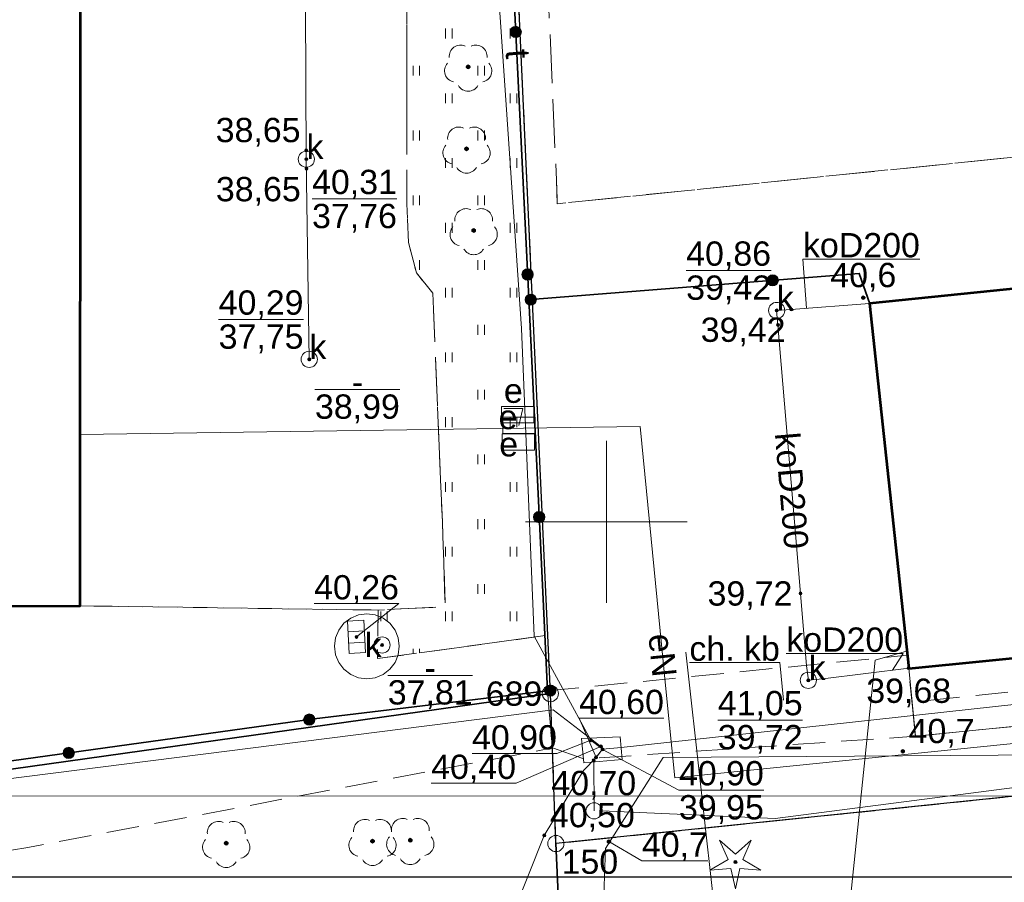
# Model space of a CAD drawing. Header units: millimetres. Extents: x 6503307 to 6504695, y 5886099 to 5887123.
# Tile 40 of 77: x 6504042 to 6504072, y 5886214 to 5886241. Entities that reach past the tile are written whole.
import ezdxf
from ezdxf.enums import TextEntityAlignment as Align

# ---------------------------------------------------------------- set-up
doc = ezdxf.new("R2010")
doc.units = ezdxf.units.MM
for name, pattern in [('BUUT04', [200000, 0, -100000, 0, -100000]), ('EGBU01', [2, 0.5, -0.5, 0.5, -0.5]), ('OTKC_A05', [1.5, 1, -0.5]), ('OTKJ_A05', [2, 1.5, -0.5]), ('OTKU_A05', [2, 1.5, -0.5]), ('OTZT_A05', [1.5, 1, -0.5])]:
    doc.linetypes.add(name, pattern=pattern)
for name, color, linetype, lineweight in [('1_KONST', 5, 'Continuous', 20), ('Budynki EGiB', 18, 'Continuous', 0), ('Działki', 18, 'Continuous', 0), ('isa_V10520003E16E075_TUsr', 7, 'Continuous', 25), ('isa_V10520003E16E075_TUsr_19165818BF56C1D4', 5, 'OTKJ_A05', 25), ('Komunikacja (linie)', 18, 'Continuous', 0), ('Komunikacja (obszary)', 18, 'Continuous', 0), ('Krzyże', 18, 'Continuous', 0), ('Ogrodzenia', 18, 'Continuous', 0), ('Pikiety', 18, 'Continuous', 0), ('Przewody elektroenergetyczne', 1, 'Continuous', 0), ('Punkty graniczne', 18, 'Continuous', 0), ('Punkty graniczne - numery', 7, 'Continuous', 0), ('Urządzenia towarzyszące (linie)', 18, 'Continuous', 0), ('Urządzenia towarzyszące (punkty)', 18, 'Continuous', 0), ('Zagospodarowanie terenu (obszary)', 18, 'Continuous', 0)]:
    doc.layers.add(name, color=color, linetype=linetype, lineweight=lineweight)
doc.layers.add('Linie_tabeli', color=7, linetype='Continuous')
for name, color, linetype, lineweight, true_color in [('Przewody kanalizacyjne', 7, 'Continuous', 0, 0x803300), ('Przewody telekomunikacyjne', 7, 'Continuous', 0, 0xff9100), ('Punkty o określonej wysokości', 7, 'Continuous', 0, 0x803300), ('Urządzenia towarzyszące (obszary)', 7, 'Continuous', 0, 0xff9100), ('Urządzenia związane z siecią (punkty)', 7, 'Continuous', 0, 0x803300), ('Użytki gruntowe', 7, 'Continuous', 0, 0x008000), ('Zagospodarowanie terenu (punkty)', 7, 'Continuous', 0, 0x008000)]:
    doc.layers.add(name, color=color, linetype=linetype, lineweight=lineweight, true_color=true_color)
doc.styles.add('DOMYSLNA_CZCIONKA', font='arial.ttf')

# ---------------------------------------------------------------- blocks, each defined once
blk = doc.blocks.new('OTRN_P05')
at = {"layer": 'isa_V10520003E16E075_TUsr', "true_color": 0x0a0909}
h = blk.add_hatch(color=18, dxfattribs=at)
h.dxf.hatch_style = 1
h.paths.add_polyline_path([(0.09, 0, 1), (-0.09, 0, 1)])
at = {"layer": 'isa_V10520003E16E075_TUsr', "color": 18, "true_color": 0x0a0909}
blk.add_lwpolyline([(0.09, 0, 1), (-0.09, 0, 1)], format="xyb", close=True, dxfattribs=at)
at = {"layer": 'isa_V10520003E16E075_TUsr_19165818BF56C1D4', "color": 18, "true_color": 0x0a0909}
blk.add_circle((0, 0), 0.09, dxfattribs=at)
blk = doc.blocks.new('OTZG_P05')
at = {"linetype": 'ByBlock', "lineweight": 18, "true_color": 0x008000}
blk.add_hatch(color=96, dxfattribs=at).paths.add_polyline_path([(-0.1, 0, 1), (0.1, 0, 1)])
at = {"color": 96, "lineweight": 18, "true_color": 0x008000}
blk.add_lwpolyline([(-0.974, 1.341), (0, 0.48), (0.974, 1.341), (0.457, 0.148), (1.576, -0.512), (0.282, -0.389), (0, -1.658), (-0.282, -0.389), (-1.576, -0.512), (-0.457, 0.148), (-0.974, 1.341)], dxfattribs=at)
blk.add_circle((0, 0), 0.1, dxfattribs=at)
blk = doc.blocks.new('OTZL_P05')
at = {"layer": 'isa_V10520003E16E075_TUsr', "true_color": 0x008000}
h = blk.add_hatch(color=96, dxfattribs=at)
h.dxf.hatch_style = 1
h.paths.add_polyline_path([(0.1, 0, 1), (-0.1, 0, 1)])
h.paths.add_polyline_path([(0.01, 0, 1), (-0.01, 0, 1)], flags=16)
at = {"color": 96, "linetype": 'Continuous', "lineweight": 18, "true_color": 0x008000}
blk.add_circle((0, 0), 0.01, dxfattribs=at)
for centre, start, end in [((-0.47, 0.647), 66, 186), ((0.47, 0.647), 354, 114), ((-0.761, -0.247), 138, 258), ((0.761, -0.247), 282, 42), ((0, -0.8), 210, 330)]:
    blk.add_arc(centre, 0.7, start, end, dxfattribs=at)
at = {"layer": 'isa_V10520003E16E075_TUsr', "color": 96, "true_color": 0x008000}
for points in [[(0.1, 0, 1), (-0.1, 0, 1)], [(0.01, 0, 1), (-0.01, 0, 1)]]:
    blk.add_lwpolyline(points, format="xyb", close=True, dxfattribs=at)
at = {"layer": 'isa_V10520003E16E075_TUsr_19165818BF56C1D4', "color": 96, "true_color": 0x008000}
blk.add_circle((0, 0), 0.1, dxfattribs=at)
blk = doc.blocks.new('SUPP_P05')
at = {"color": 18, "linetype": 'Continuous', "lineweight": 18, "true_color": 0x0a0909}
blk.add_circle((0, 0), 0.5, dxfattribs=at)
blk = doc.blocks.new('SUPW_PO05')
at = {"color": 18, "linetype": 'Continuous', "lineweight": 18, "true_color": 0x0a0909}
blk.add_circle((0, 0), 0.5, dxfattribs=at)
blk = doc.blocks.new('SUKS_P05')
at = {"color": 36, "linetype": 'Continuous', "lineweight": 18, "true_color": 0x803300}
blk.add_circle((0, 0), 0.5, dxfattribs=at)
blk = doc.blocks.new('SUES_P05')
at = {"color": 1, "linetype": 'Continuous', "lineweight": 18, "true_color": 0xff0000}
blk.add_lwpolyline([(-1, 0.5), (-1, -0.5), (1, -0.5), (1, 0.5)], close=True, dxfattribs=at)
blk = doc.blocks.new('SUKK_P05')
at = {"color": 36, "linetype": 'Continuous', "lineweight": 18, "true_color": 0x803300}
for p, q in [((-1, 0.5), (-1, -0.5)), ((1, 0.5), (-1, 0.5)), ((-0.35, 0.5), (-0.35, -0.5)), ((0.35, 0.5), (0.35, -0.5)), ((1, -0.5), (1, 0.5)), ((-1, -0.5), (1, -0.5))]:
    blk.add_line(p, q, dxfattribs=at)
blk = doc.blocks.new('SUPS01_05')
at = {"lineweight": 18, "true_color": 0x803300}
h = blk.add_hatch(color=36, dxfattribs=at)
h.dxf.hatch_style = 1
h.paths.add_polyline_path([(-0.09, 0, 1), (0.09, 0, 1)])
at = {"color": 18, "lineweight": 18, "true_color": 0x0a0909}
blk.add_circle((0, 0), 0.09, dxfattribs=at)
blk = doc.blocks.new('SUPS01_07')
at = {"lineweight": 18, "true_color": 0xff9100}
h = blk.add_hatch(color=30, dxfattribs=at)
h.dxf.hatch_style = 1
h.paths.add_polyline_path([(0.09, 0, 1), (-0.09, 0, 1)])
at = {"color": 18, "lineweight": 18, "true_color": 0x0a0909}
blk.add_circle((0, 0), 0.09, dxfattribs=at)
blk = doc.blocks.new('OTOO_L05')
at = {"linetype": 'BUUT04', "lineweight": 18, "true_color": 0x000000}
h = blk.add_hatch(color=18, dxfattribs=at)
h.dxf.hatch_style = 1
h.paths.add_polyline_path([(-0.58, 0, 1), (0.58, 0, 1)])
at = {"color": 18, "true_color": 0x0a0909}
blk.add_circle((0, 0), 0.58, dxfattribs=at)
blk = doc.blocks.new('EGPG_PS05')
at = {"color": 18, "linetype": 'Continuous', "lineweight": 18, "true_color": 0x000000}
blk.add_circle((0, 0), 0.5, dxfattribs=at)

msp = doc.modelspace()

# ---------------------------------------------------------------- hatches: boundary and pattern name
at = {"layer": 'Zagospodarowanie terenu (obszary)'}
h = msp.add_hatch(dxfattribs=at)
h.set_pattern_fill('OTZT', color=0, scale=0.2, style=0, pattern_type=0)
h.set_pattern_definition([(90, (6504052.974, 5886222.027), (-2, 1e-16), [0.3, -1.7]), (90, (6504053.174, 5886222.027), (-2, 1e-16), [0.3, -1.7]), (90, (6504053.974, 5886220.877), (-2, 1e-16), [0.3, -1.7]), (90, (6504054.174, 5886220.877), (-2, 1e-16), [0.3, -1.7])])
h.paths.add_polyline_path([(6504054.87581, 5886225.09706), (6504054.89399, 5886224.65706), (6504054.96399, 5886222.47706), (6504052.89399, 5886222.37706), (6504052.87399, 5886220.87706), (6504057.98399, 5886221.57706), (6504058.04161, 5886221.58711), (6504057.87417, 5886225.09706), (6504056.41399, 5886255.74706), (6504055.98399, 5886255.73706), (6504055.85399, 5886258.31706), (6504056.32399, 5886258.36706), (6504054.87906, 5886291.65916), (6504054.65399, 5886297.17706), (6504054.37399, 5886296.94706), (6504053.71399, 5886296.97706), (6504053.74399, 5886280.93706), (6504053.74399, 5886260.87706), (6504053.75399, 5886248.40706), (6504053.78399, 5886241.71706), (6504053.78399, 5886234.91706), (6504053.83399, 5886233.72706), (6504054.07399, 5886232.78706), (6504054.58399, 5886232.15706)], flags=0)

# ---------------------------------------------------------------- linework, layer by layer
at = {"layer": '1_KONST', "color": 0}
msp.add_lwpolyline([(6503992.56321, 5886216.63376), (6504188.49188, 5886216.6431), (6504188.49188, 5886359.54232), (6503992.56321, 5886359.54232)], close=True, dxfattribs=at)
at = {"layer": 'Budynki EGiB', "color": 7, "linetype": 'Continuous', "lineweight": 53, "flags": 128}
for points in [[(6504043.70399, 5886260.13706), (6503994.17399, 5886260.13706), (6503994.12399, 5886222.48706), (6504043.68399, 5886222.50706), (6504043.70399, 5886260.13706)], [(6504106.76399, 5886235.78706), (6504106.53399, 5886235.76706), (6504095.48399, 5886234.63706), (6504068.07399, 5886231.83706), (6504069.28399, 5886220.57706), (6504107.97399, 5886224.41706), (6504106.76399, 5886235.78706)]]:
    msp.add_lwpolyline(points, close=True, dxfattribs=at)
at = {"layer": 'Działki', "color": 0, "linetype": 'Continuous', "lineweight": 25, "flags": 128}
for points in [[(6504058.38399, 5886215.16706), (6504058.77399, 5886206.67706), (6504117.45399, 5886211.11706), (6504116.09399, 5886220.95706), (6504108.70399, 5886274.44706), (6504106.73399, 5886292.16706), (6504105.51399, 5886303.03706), (6504105.38399, 5886304.29706), (6504102.90399, 5886304.31706), (6504108.71399, 5886220.35706), (6504058.38399, 5886215.16706)], [(6503987.28399, 5886260.13706), (6503987.91399, 5886215.62706), (6504001.87399, 5886215.36706), (6504027.23399, 5886215.45706), (6504058.21399, 5886219.79706), (6504056.36399, 5886260.13706), (6503987.28399, 5886260.13706)], [(6504058.21399, 5886219.79706), (6504027.23399, 5886215.45706), (6504001.87399, 5886215.36706), (6503987.91399, 5886215.62706), (6503987.94399, 5886205.41706), (6504017.71399, 5886203.66706), (6504058.77399, 5886206.67706), (6504058.38399, 5886215.16706), (6504058.21399, 5886219.79706)]]:
    msp.add_lwpolyline(points, close=True, dxfattribs=at)
at = {"layer": 'Komunikacja (linie)', "color": 0, "linetype": 'Continuous', "lineweight": 18, "flags": 128}
msp.add_lwpolyline([(6504084.98399, 5886211.91706), (6504084.39399, 5886219.43106), (6504082.91099, 5886219.30206), (6504082.84399, 5886219.80806), (6504069.49199, 5886218.48006), (6504069.28399, 5886220.58606)], dxfattribs=at)
at = {"layer": 'Komunikacja (obszary)', "color": 7, "linetype": 'OTKU_A05', "lineweight": 0, "flags": 128}
for points in [[(6503994.12746, 5886225.09706), (6503994.17399, 5886260.13706), (6503994.12399, 5886285.02706), (6503994.12399, 5886296.25706), (6503997.14399, 5886296.25706), (6504043.65396, 5886296.32137), (6504043.70399, 5886260.13706), (6504043.68537, 5886225.09706), (6504043.68399, 5886222.50706), (6504052.89399, 5886222.37706), (6504054.96399, 5886222.47706), (6504054.89399, 5886224.65706), (6504054.87581, 5886225.09706), (6504054.58399, 5886232.15706), (6504054.07399, 5886232.78706), (6504053.83399, 5886233.72706), (6504053.78399, 5886234.91706), (6504053.78399, 5886241.71706), (6504053.75399, 5886248.40706), (6504053.74399, 5886260.87706), (6504053.74399, 5886280.93706), (6504053.71399, 5886296.97706), (6504054.37399, 5886296.94706), (6504054.39399, 5886304.58706), (6504045.43399, 5886304.72706), (6504032.59399, 5886304.84706), (6504032.58399, 5886304.26706), (6504030.57399, 5886304.24706), (6504030.54399, 5886304.86706), (6504021.86399, 5886304.92706), (6504021.84399, 5886304.34706), (6504019.64399, 5886304.36706), (6504019.63399, 5886304.96706), (6503999.72399, 5886305.24706), (6503987.13399, 5886305.30706), (6503987.08403, 5886300.9504), (6503987.32399, 5886300.97706), (6503987.38399, 5886298.53706), (6503986.81399, 5886298.55706), (6503986.84485, 5886296.46511), (6503986.84718, 5886296.30723), (6503986.89399, 5886296.30706), (6503988.94399, 5886296.29706), (6503989.03399, 5886266.70706), (6503989.08399, 5886243.58706), (6503989.11849, 5886225.09706), (6503989.12399, 5886222.14706), (6503989.56399, 5886220.51706), (6503990.18399, 5886219.57706), (6503991.15399, 5886218.58706), (6503992.20399, 5886217.91706), (6503992.22399, 5886217.27706), (6503992.22399, 5886215.74706), (6503992.23509, 5886215.56147), (6503993.62676, 5886215.55435), (6503993.83415, 5886215.55329), (6503995.42976, 5886215.54512), (6504001.12667, 5886215.51594), (6504004.36507, 5886215.49936), (6504004.64773, 5886215.49791), (6504004.80724, 5886215.4971), (6504004.99425, 5886215.49899), (6504005.16216, 5886215.50079), (6504005.30671, 5886215.50234), (6504005.47605, 5886215.50415), (6504005.62271, 5886215.50572), (6504005.73187, 5886215.50689), (6504005.87077, 5886215.50837), (6504006.27883, 5886215.51274), (6504006.56264, 5886215.51578), (6504006.82943, 5886215.51864), (6504007.09973, 5886215.52153), (6504007.36578, 5886215.52438), (6504007.63609, 5886215.52727), (6504007.90217, 5886215.53012), (6504008.01283, 5886215.5313), (6504008.27814, 5886215.53414), (6504008.54276, 5886215.53698), (6504008.63221, 5886215.53794), (6504009.94605, 5886215.552), (6504010.26397, 5886222.49358), (6503994.12399, 5886222.48706), (6503994.12746, 5886225.09706)], [(6504054.32399, 5886304.71706), (6504056.36399, 5886260.13706), (6504058.21399, 5886219.79706), (6504058.38399, 5886215.16706), (6504108.71399, 5886220.35706), (6504102.90399, 5886304.31706), (6504054.32399, 5886304.71706)], [(6504057.14981, 5886264.12399), (6504058.39999, 5886235.64606), (6504058.42604, 5886234.9215), (6504075.07432, 5886236.6205), (6504079.45159, 5886237.06721), (6504084.14999, 5886237.39106), (6504083.62506, 5886247.38408), (6504083.20399, 5886251.00706), (6504082.26399, 5886263.73706), (6504082.20112, 5886265.29002), (6504075.33399, 5886264.98706), (6504073.26399, 5886264.90706), (6504062.06399, 5886264.37706), (6504060.52399, 5886264.24706), (6504057.23399, 5886264.12706), (6504057.14981, 5886264.12399)]]:
    msp.add_lwpolyline(points, close=True, dxfattribs=at)
msp.add_lwpolyline([(6504084.14999, 5886237.39106), (6504079.45159, 5886237.06721), (6504075.07432, 5886236.6205), (6504058.42604, 5886234.9215), (6504058.39999, 5886235.64606)], dxfattribs=at)
at = {"layer": 'Komunikacja (obszary)', "color": 0, "linetype": 'OTKC_A05', "lineweight": 18, "flags": 128}
for points in [[(6504094.81899, 5886221.07106), (6504108.18371, 5886222.54528), (6504104.30099, 5886222.88506), (6504094.81899, 5886222.00806), (6504094.81417, 5886222.06691), (6504087.75999, 5886221.40906), (6504082.85599, 5886220.91806), (6504069.38743, 5886219.53882), (6504069.49199, 5886218.48006), (6504082.84399, 5886219.80806), (6504082.91099, 5886219.30206), (6504084.39399, 5886219.43106), (6504084.98399, 5886211.91706), (6504085.34966, 5886208.8299), (6504087.34654, 5886209.11735), (6504086.95399, 5886212.09706), (6504086.85599, 5886219.64006), (6504087.94699, 5886219.77006), (6504087.91999, 5886220.32806), (6504094.81899, 5886221.07106)], [(6504058.27442, 5886218.11912), (6504059.25534, 5886217.7799), (6504069.49199, 5886218.48006), (6504069.23192, 5886220.97985), (6504058.20969, 5886219.89092), (6504058.12303, 5886219.88054), (6504058.27442, 5886218.11912)], [(6504009.94605, 5886215.552), (6504008.63221, 5886215.53794), (6504008.54276, 5886215.53698), (6504008.27814, 5886215.53414), (6504008.01283, 5886215.5313), (6504007.90217, 5886215.53012), (6504007.63609, 5886215.52727), (6504007.36578, 5886215.52438), (6504007.09973, 5886215.52153), (6504006.82943, 5886215.51864), (6504006.56264, 5886215.51578), (6504006.27883, 5886215.51274), (6504005.87077, 5886215.50837), (6504005.73187, 5886215.50689), (6504005.62271, 5886215.50572), (6504005.47605, 5886215.50415), (6504005.30671, 5886215.50234), (6504005.16216, 5886215.50079), (6504004.99425, 5886215.49899), (6504004.80724, 5886215.4971), (6504004.64773, 5886215.49791), (6504004.36507, 5886215.49936), (6504001.01678, 5886215.51651), (6503989.59466, 5886212.07761), (6503989.59466, 5886215.61269), (6503988.02891, 5886215.63894), (6503988.00968, 5886211.65884), (6503985.86399, 5886210.97706), (6503983.94399, 5886210.52706), (6503981.98399, 5886210.11706), (6503980.98399, 5886209.94706), (6503978.88399, 5886209.67706), (6503978.63399, 5886207.90706), (6503981.17399, 5886208.11706), (6503983.65399, 5886208.56706), (6503986.07399, 5886209.13706), (6503992.1862, 5886211.30784), (6504001.50299, 5886213.98306), (6504032.51589, 5886213.50817), (6504042.07128, 5886215.04266), (6504058.27442, 5886218.11912), (6504058.12303, 5886219.88054), (6504053.06694, 5886219.27494), (6504052.90813, 5886219.25591), (6504052.66717, 5886219.22705), (6504052.15403, 5886219.16559), (6504051.89314, 5886219.13434), (6504051.54871, 5886219.09309), (6504051.0545, 5886219.03389), (6504050.95062, 5886219.02145), (6504050.89234, 5886219.01406), (6504050.8179, 5886219.00375), (6504050.61994, 5886218.97633), (6504049.82202, 5886218.86581), (6504047.88105, 5886218.59696), (6504045.96171, 5886218.3311), (6504044.58082, 5886218.13983), (6504043.29364, 5886217.96154), (6504041.94207, 5886217.77433), (6504040.40838, 5886217.56189), (6504038.32045, 5886217.27269), (6504037.3097, 5886217.13268), (6504035.93409, 5886216.94214), (6504034.26319, 5886216.7107), (6504032.39923, 5886216.45252), (6504030.77462, 5886216.22749), (6504030.61616, 5886216.20554), (6504027.23399, 5886215.73706), (6504016.25383, 5886215.61952), (6504009.94605, 5886215.552)]]:
    msp.add_lwpolyline(points, close=True, dxfattribs=at)
at = {"layer": 'Komunikacja (obszary)', "color": 0, "linetype": 'OTKU_A05', "lineweight": 18, "flags": 128}
msp.add_lwpolyline([(6504058.04161, 5886221.58711), (6504057.98399, 5886221.57706), (6504052.87399, 5886220.87706), (6504052.89399, 5886222.37706), (6504043.68399, 5886222.50706), (6504010.26397, 5886222.49358), (6504009.94605, 5886215.552), (6504016.25383, 5886215.61952), (6504027.23399, 5886215.73706), (6504030.61616, 5886216.20554), (6504030.77462, 5886216.22749), (6504032.39923, 5886216.45252), (6504034.26319, 5886216.7107), (6504035.93409, 5886216.94214), (6504037.3097, 5886217.13268), (6504038.32045, 5886217.27269), (6504040.40838, 5886217.56189), (6504041.94207, 5886217.77433), (6504043.29364, 5886217.96154), (6504044.58082, 5886218.13983), (6504045.96171, 5886218.3311), (6504047.88105, 5886218.59696), (6504049.82202, 5886218.86581), (6504050.61994, 5886218.97633), (6504050.8179, 5886219.00375), (6504050.89234, 5886219.01406), (6504050.95062, 5886219.02145), (6504051.0545, 5886219.03389), (6504051.54871, 5886219.09309), (6504051.89314, 5886219.13434), (6504052.15403, 5886219.16559), (6504052.66717, 5886219.22705), (6504052.90813, 5886219.25591), (6504053.06694, 5886219.27494), (6504058.12299, 5886219.88106), (6504058.04161, 5886221.58711)], close=True, dxfattribs=at)
at = {"layer": 'Komunikacja (obszary)', "color": 0, "linetype": 'Continuous', "lineweight": 0, "flags": 128}
msp.add_lwpolyline([(6504062.50854, 5886220.75289), (6504065.3039, 5886220.75289), (6504065.41798, 5886219.59819)], dxfattribs=at)
at = {"layer": 'Krzyże', "color": 0, "linetype": 'Continuous', "lineweight": 18, "flags": 128}
for points in [[(6504059.94399, 5886222.59706), (6504059.94399, 5886227.59706)], [(6504057.44399, 5886225.09706), (6504062.44399, 5886225.09706)]]:
    msp.add_lwpolyline(points, dxfattribs=at)
at = {"layer": 'Linie_tabeli', "color": 0}
msp.add_lwpolyline([(6503989.16038, 5886214.1431), (6504190.99188, 5886214.1431), (6504190.99188, 5886362.6431), (6503989.16038, 5886362.6431)], close=True, dxfattribs=at)
at = {"layer": 'Ogrodzenia', "color": 0, "linetype": 'Continuous', "lineweight": 35, "flags": 128}
for points in [[(6504054.37863, 5886298.71706), (6504054.37399, 5886296.94706), (6504054.65399, 5886297.17706), (6504054.78399, 5886293.90706), (6504054.87906, 5886291.65916), (6504055.54399, 5886275.93706), (6504056.32399, 5886258.36706), (6504055.85399, 5886258.31706), (6504055.98399, 5886255.73706), (6504056.41399, 5886255.74706), (6504057.01399, 5886242.91706), (6504057.51399, 5886232.64706), (6504057.87417, 5886225.09706), (6504058.12299, 5886219.88106)], [(6504057.60899, 5886231.96006), (6504067.75499, 5886232.76906), (6504068.08399, 5886231.82906)], [(6504058.20969, 5886219.89092), (6504050.91399, 5886219.01706), (6504027.23399, 5886215.73706)]]:
    msp.add_lwpolyline(points, dxfattribs=at)
at = {"layer": 'Pikiety', "color": 0, "linetype": 'Continuous', "lineweight": 0, "flags": 128}
msp.add_lwpolyline([(6504060.023, 5886215.22606), (6504061.04261, 5886214.6352), (6504063.08183, 5886214.6352)], dxfattribs=at)
at = {"layer": 'Przewody elektroenergetyczne', "color": 1, "linetype": 'Continuous', "lineweight": 18, "true_color": 0xff0000, "flags": 128}
for points in [[(6504043.68399, 5886227.79706), (6504060.98399, 5886228.04706), (6504061.27399, 5886225.09706), (6504061.79399, 5886219.83706), (6504062.05399, 5886217.19706), (6504081.65399, 5886219.18706), (6504083.86399, 5886218.20706), (6504088.14399, 5886218.62706), (6504088.05399, 5886219.57706)], [(6503942.85399, 5886212.30706), (6503970.20399, 5886207.92706), (6503973.41399, 5886208.91706), (6503992.22399, 5886208.21706), (6504001.15399, 5886208.83706), (6504002.47399, 5886208.79706), (6504003.56399, 5886206.29706), (6504005.66399, 5886206.56706), (6504005.59399, 5886209.00706), (6504008.09399, 5886210.01706), (6504028.81399, 5886208.82706), (6504057.94399, 5886208.72706), (6504059.77399, 5886210.97706), (6504059.91399, 5886215.01706), (6504061.69399, 5886217.82706), (6504086.83399, 5886217.99706), (6504088.30399, 5886220.52706), (6504088.35399, 5886222.46706), (6504088.70399, 5886218.57706), (6504088.71399, 5886217.30706)], [(6504082.49399, 5886208.13706), (6504081.11399, 5886208.06706), (6504075.29399, 5886207.78706), (6504064.83399, 5886207.57706), (6504063.78399, 5886208.60706), (6504062.39399, 5886221.07706)]]:
    msp.add_lwpolyline(points, dxfattribs=at)
at = {"layer": 'Przewody kanalizacyjne', "color": 36, "linetype": 'Continuous', "lineweight": 18, "true_color": 0x803300, "flags": 128}
for points in [[(6504050.35399, 5886254.03706), (6504050.61399, 5886248.21706), (6504050.67399, 5886236.29706), (6504050.76399, 5886230.11706)], [(6504068.07399, 5886231.83706), (6504065.65399, 5886231.65706), (6504065.20399, 5886231.62706)], [(6504065.20399, 5886231.62706), (6504065.24399, 5886231.17706), (6504065.75399, 5886225.09706), (6504065.94399, 5886222.88706), (6504066.12399, 5886220.65706), (6504066.18399, 5886220.20706)], [(6504066.18399, 5886220.20706), (6504066.63399, 5886220.25706), (6504069.28399, 5886220.58706)]]:
    msp.add_lwpolyline(points, dxfattribs=at)
at = {"layer": 'Przewody kanalizacyjne', "color": 0, "linetype": 'Continuous', "lineweight": 0, "flags": 128}
for points in [[(6504066.13023, 5886231.69248), (6504066.01738, 5886233.20976), (6504069.62874, 5886233.20976)], [(6504065.50148, 5886221.03032), (6504069.11283, 5886221.03032), (6504068.78783, 5886220.52528)]]:
    msp.add_lwpolyline(points, dxfattribs=at)
at = {"layer": 'Przewody telekomunikacyjne', "color": 30, "linetype": 'Continuous', "lineweight": 18, "true_color": 0xff9100, "flags": 128}
for points in [[(6504059.82399, 5886218.07706), (6504059.46399, 5886218.35706), (6504057.71399, 5886221.56706), (6504057.32399, 5886231.06706), (6504055.65399, 5886255.39706), (6504055.54399, 5886261.17706), (6504055.62399, 5886261.78706)], [(6504114.27399, 5886222.29706), (6504111.60399, 5886223.45706), (6504106.04399, 5886222.86706), (6504094.84399, 5886221.90706), (6504094.81399, 5886221.89706), (6504060.40399, 5886218.13706), (6504059.82399, 5886218.07706)], [(6504114.27399, 5886222.29706), (6504094.84399, 5886219.77706), (6504094.81399, 5886219.77706), (6504065.15399, 5886215.93706), (6504059.79399, 5886216.17706)], [(6504069.21834, 5886221.10719), (6504068.24399, 5886220.82706), (6504066.73399, 5886206.25706), (6504053.50399, 5886205.09706), (6504036.26399, 5886202.68706), (6504024.45399, 5886203.30706), (6504021.04987, 5886203.90356), (6504020.52399, 5886204.07706)], [(6504010.69399, 5886215.16706), (6504027.31399, 5886215.37706), (6504058.30399, 5886219.29706), (6504059.77399, 5886218.16706), (6504059.82399, 5886218.07706)], [(6504024.52399, 5886203.91706), (6504024.79399, 5886203.99706), (6504028.24399, 5886204.27706), (6504036.39399, 5886204.96706), (6504051.38399, 5886206.10706), (6504053.57399, 5886206.45706), (6504055.41399, 5886208.87706), (6504058.02399, 5886215.41706), (6504059.23399, 5886217.42706), (6504059.62399, 5886217.82706), (6504059.82399, 5886218.07706)], [(6504059.82399, 5886218.07706), (6504059.55399, 5886217.73706), (6504059.56399, 5886216.17706)]]:
    msp.add_lwpolyline(points, dxfattribs=at)
at = {"layer": 'Punkty graniczne - numery'}
for p in [(6504058.21399, 5886219.79706), (6504058.38399, 5886215.16706)]:
    msp.add_point(p, dxfattribs=at)
at = {"layer": 'Punkty o określonej wysokości', "color": 36, "linetype": 'Continuous', "lineweight": 0, "true_color": 0x803300, "flags": 128}
for points in [[(6504050.85077, 5886235.06885), (6504053.4727, 5886235.06885)], [(6504062.40929, 5886232.85727), (6504065.03122, 5886232.85727)], [(6504047.96529, 5886231.34527), (6504050.58722, 5886231.34527)], [(6504050.94072, 5886229.18411), (6504053.56265, 5886229.18411)], [(6504050.91303, 5886222.57878), (6504053.53496, 5886222.57878), (6504052.22399, 5886221.54706)], [(6504053.19077, 5886220.36072), (6504055.8127, 5886220.36072)], [(6504063.38529, 5886218.97785), (6504066.00722, 5886218.97785)]]:
    msp.add_lwpolyline(points, dxfattribs=at)
at = {"layer": 'Punkty o określonej wysokości', "color": 30, "linetype": 'Continuous', "lineweight": 0, "true_color": 0xff9100, "flags": 128}
for points in [[(6504059.62399, 5886217.82706), (6504059.09961, 5886219.03907), (6504061.72154, 5886219.03907)], [(6504054.53013, 5886217.03534), (6504057.15206, 5886217.03534), (6504059.77399, 5886218.16706)], [(6504055.79329, 5886217.94649), (6504058.41522, 5886217.94649), (6504059.46399, 5886218.35706)], [(6504059.82733, 5886218.07521), (6504062.18707, 5886216.81349), (6504064.809, 5886216.81349)], [(6504062.18707, 5886216.81349), (6504064.809, 5886216.81349)]]:
    msp.add_lwpolyline(points, dxfattribs=at)
at = {"layer": 'Urządzenia towarzyszące (linie)', "color": 18, "linetype": 'Continuous', "lineweight": 18, "true_color": 0x000000, "flags": 128}
for points in [[(6504055.54399, 5886261.17706), (6504055.65399, 5886255.39706), (6504057.32399, 5886231.06706), (6504057.71399, 5886221.56706), (6504059.46399, 5886218.35706)], [(6504061.79399, 5886219.83706), (6504062.05399, 5886217.19706)]]:
    msp.add_lwpolyline(points, dxfattribs=at)
at = {"layer": 'Urządzenia towarzyszące (obszary)', "color": 36, "linetype": 'Continuous', "lineweight": 18, "true_color": 0x803300, "flags": 128}
msp.add_lwpolyline([(6504051.54399, 5886221.25706), (6504051.57399, 5886220.99706), (6504051.67399, 5886220.75706), (6504051.83399, 5886220.54706), (6504052.04399, 5886220.38706), (6504052.28399, 5886220.28706), (6504052.54399, 5886220.25706), (6504052.80399, 5886220.28706), (6504053.04399, 5886220.38706), (6504053.25399, 5886220.54706), (6504053.41399, 5886220.75706), (6504053.51399, 5886220.99706), (6504053.54399, 5886221.25706), (6504053.51399, 5886221.51706), (6504053.41399, 5886221.75706), (6504053.25399, 5886221.96706), (6504053.04399, 5886222.12706), (6504052.80399, 5886222.22706), (6504052.54399, 5886222.25706), (6504052.28399, 5886222.22706), (6504052.04399, 5886222.12706), (6504051.83399, 5886221.96706), (6504051.67399, 5886221.75706), (6504051.57399, 5886221.51706), (6504051.54399, 5886221.25706)], close=True, dxfattribs=at)
at = {"layer": 'Urządzenia towarzyszące (obszary)', "color": 30, "linetype": 'Continuous', "lineweight": 18, "true_color": 0xff9100, "flags": 128}
msp.add_lwpolyline([(6504059.17399, 5886218.40706), (6504059.24399, 5886217.65706), (6504060.43399, 5886217.76706), (6504060.37399, 5886218.46706), (6504059.17399, 5886218.40706)], close=True, dxfattribs=at)
at = {"layer": 'Urządzenia związane z siecią (punkty)', "color": 18, "linetype": 'Continuous', "lineweight": 0, "true_color": 0x000000, "flags": 128}
msp.add_lwpolyline([(6504056.77783, 5886228.59493), (6504057.36054, 5886228.59493), (6504057.24399, 5886228.07706)], dxfattribs=at)
at = {"layer": 'Użytki gruntowe', "color": 96, "linetype": 'EGBU01', "lineweight": 18, "true_color": 0x008000, "flags": 128}
for points in [[(6503319.15399, 5886345.34706), (6503306.58399, 5886332.61706), (6503323.46399, 5886328.01706), (6503325.11399, 5886327.55706), (6503335.62399, 5886324.70706), (6503364.64399, 5886316.80706), (6503443.34399, 5886295.38706), (6503542.31399, 5886268.32706), (6503570.07399, 5886261.22706), (6503573.27399, 5886260.18706), (6503577.14399, 5886259.16706), (6503580.40399, 5886258.30706), (6503604.51399, 5886251.95706), (6503628.64399, 5886245.61706), (6503644.41399, 5886241.46706), (6503658.86399, 5886237.66706), (6503662.81399, 5886236.62706), (6503674.64399, 5886233.43706), (6503686.73399, 5886230.19706), (6503726.45399, 5886219.52706), (6503740.08399, 5886215.85706), (6503756.55399, 5886211.39706), (6503760.50399, 5886210.17706), (6503778.92399, 5886205.27706), (6503815.90399, 5886196.43706), (6503821.75399, 5886195.03706), (6503824.69399, 5886194.40706), (6503828.60399, 5886193.56706), (6503844.79399, 5886190.09706), (6503849.34399, 5886189.12706), (6503884.29399, 5886183.13706), (6503924.95399, 5886178.39706), (6503943.44399, 5886176.73706), (6503964.46399, 5886174.85706), (6504004.22399, 5886173.21706), (6504027.16399, 5886173.49706), (6504042.29399, 5886173.38706), (6504059.45399, 5886173.38706), (6504077.84399, 5886174.88706), (6504102.00399, 5886176.86706), (6504121.05399, 5886178.54706), (6504124.74399, 5886178.85706), (6504153.16399, 5886182.75706), (6504161.86399, 5886183.90706), (6504198.96399, 5886188.97706), (6504215.97399, 5886191.39706), (6504228.98399, 5886193.13706), (6504231.96399, 5886193.66706), (6504247.17399, 5886195.75706), (6504252.73399, 5886196.38706), (6504252.33399, 5886212.32706), (6504251.96399, 5886229.62706), (6504251.88399, 5886239.72706), (6504246.96399, 5886238.85706), (6504239.22399, 5886237.80706), (6504234.19755, 5886237.12931), (6504218.38399, 5886234.99706), (6504214.72463, 5886261.80418), (6504211.90399, 5886282.46706), (6504232.80399, 5886285.33706), (6504242.39399, 5886286.65706), (6504245.80399, 5886284.14706), (6504246.14399, 5886281.10706), (6504250.75399, 5886282.11706), (6504250.61399, 5886287.96706), (6504250.47399, 5886293.96706), (6504248.23399, 5886293.65706), (6504245.71399, 5886293.30706), (6504233.46399, 5886291.62706), (6504209.42399, 5886288.31706), (6504190.10399, 5886285.65706), (6504170.62399, 5886282.96706), (6504149.65399, 5886280.07706), (6504133.16399, 5886277.80706), (6504117.44399, 5886275.37706), (6504115.12399, 5886293.28706), (6504114.48399, 5886299.31706), (6504114.17901, 5886302.1576), (6504113.97399, 5886304.06706), (6504113.28399, 5886310.97706), (6504112.0678, 5886324.92384), (6504111.74399, 5886328.63706), (6504110.53399, 5886345.57706), (6504109.32399, 5886362.51706), (6504140.22399, 5886364.70706), (6504163.05399, 5886366.31706), (6504170.99027, 5886366.87719), (6504197.22388, 5886368.72869), (6504241.12399, 5886371.82706), (6504244.71399, 5886372.07706), (6504248.69399, 5886372.38706), (6504248.49399, 5886380.92706), (6504248.43399, 5886381.63706), (6504248.75399, 5886388.97706), (6504244.74399, 5886388.69706), (6504224.64399, 5886387.27706), (6504222.85399, 5886413.12706), (6504220.78399, 5886443.05706), (6504220.58399, 5886445.94706), (6504217.76399, 5886486.68706), (6504209.76399, 5886486.46706), (6504210.86399, 5886470.50706), (6504211.05399, 5886467.74706), (6504213.77399, 5886428.49706), (6504207.83399, 5886420.03706), (6504197.10399, 5886419.23706), (6504169.84399, 5886417.21706), (6504151.89399, 5886415.87706), (6504129.47399, 5886414.21706), (6504105.82399, 5886412.45706), (6504102.96399, 5886453.74706), (6504100.86399, 5886483.46706), (6504093.36399, 5886483.05706), (6504089.87399, 5886482.86706), (6504092.09399, 5886453.13706), (6504094.43399, 5886453.27706), (6504095.61399, 5886453.33706), (6504096.13399, 5886446.34706), (6504094.93399, 5886446.25706), (6504098.48399, 5886396.39706), (6504099.90399, 5886396.49706), (6504101.26399, 5886378.55706), (6504099.76399, 5886378.45706), (6504100.33399, 5886370.47706), (6504100.41399, 5886369.37706), (6504102.84399, 5886334.83706), (6504103.31399, 5886328.10706), (6504104.79399, 5886310.15706), (6504105.38399, 5886304.29706), (6504102.90399, 5886304.31706), (6504108.71399, 5886220.35706), (6504058.38399, 5886215.16706), (6504058.21399, 5886219.79706), (6504027.23399, 5886215.45706), (6504001.87399, 5886215.36706), (6503987.91399, 5886215.62706), (6503987.36399, 5886216.13706), (6503980.16399, 5886214.61706), (6503974.94399, 5886214.88706), (6503971.70399, 5886216.62706), (6503970.68399, 5886216.63706), (6503922.63399, 5886216.78706), (6503902.47399, 5886220.31706), (6503821.59399, 5886234.42706), (6503799.71399, 5886240.31706), (6503799.20399, 5886238.60706), (6503795.54399, 5886239.70706), (6503796.03399, 5886241.31706), (6503790.14399, 5886242.89706), (6503753.26399, 5886252.84706), (6503758.16399, 5886321.59706), (6503765.94399, 5886430.85706), (6503768.89399, 5886472.24706), (6503771.09238, 5886515.22714), (6503771.65399, 5886526.20706), (6503773.13399, 5886555.26706), (6503773.32399, 5886558.96706), (6503773.70399, 5886566.55706), (6503773.75399, 5886567.58706), (6503767.56399, 5886566.16706), (6503767.02062, 5886539.51713), (6503766.90399, 5886533.79706), (6503763.28909, 5886472.06735), (6503758.79399, 5886395.30706), (6503755.89399, 5886395.22706), (6503747.85399, 5886253.68706), (6503745.66399, 5886254.33706), (6503607.07399, 5886295.48706), (6503567.93399, 5886305.70706), (6503552.04408, 5886309.8574), (6503554.46399, 5886363.37706), (6503549.29399, 5886363.71706), (6503547.00565, 5886311.17341), (6503405.56399, 5886348.11706), (6503405.73399, 5886351.45706), (6503408.35399, 5886404.43706), (6503402.72399, 5886404.89706), (6503400.20399, 5886352.93706), (6503400.04399, 5886349.54706), (6503324.83399, 5886369.19706), (6503328.59399, 5886441.65706), (6503329.78565, 5886464.63749), (6503332.07399, 5886508.76706), (6503334.42399, 5886554.06706), (6503335.59399, 5886576.60706), (6503336.33399, 5886590.31706), (6503329.10399, 5886589.49706), (6503328.12399, 5886554.51706), (6503325.84399, 5886504.58706), (6503325.64399, 5886499.73706), (6503325.63399, 5886499.45706), (6503324.92399, 5886481.33706), (6503323.28399, 5886438.36706), (6503320.59399, 5886384.92706), (6503320.21399, 5886374.30706), (6503320.08399, 5886370.44706), (6503319.81399, 5886362.93706), (6503324.44399, 5886361.77706), (6503347.68399, 5886355.63706), (6503399.66399, 5886341.80706), (6503405.17399, 5886340.34706), (6503515.77399, 5886311.06706), (6503546.62419, 5886302.87778), (6503551.59436, 5886301.55844), (6503565.76399, 5886297.79706), (6503691.03399, 5886264.53706), (6503747.71399, 5886249.24706), (6503752.90399, 5886247.85706), (6503757.37399, 5886246.63706), (6503805.20399, 5886233.59706), (6503900.41399, 5886217.36706), (6503930.35399, 5886212.20706), (6503960.91399, 5886207.05706), (6503987.94399, 5886205.41706), (6504017.71399, 5886203.66706), (6504058.77399, 5886206.67706), (6504117.45399, 5886211.11706), (6504125.85399, 5886212.20706), (6504247.08399, 5886228.94706), (6504247.35399, 5886211.68706), (6504227.12399, 5886208.77706), (6504105.72399, 5886192.63706), (6504059.51399, 5886190.36706), (6504039.97399, 5886189.48706), (6503994.83399, 5886190.15706), (6503988.00399, 5886190.43706), (6503930.96399, 5886192.71706), (6503926.69399, 5886192.86706), (6503900.71399, 5886196.54706), (6503889.04399, 5886199.24706), (6503840.33399, 5886207.68706), (6503756.50399, 5886228.37706), (6503748.62399, 5886230.46706), (6503687.88399, 5886246.50706), (6503584.60399, 5886274.33706), (6503561.12399, 5886280.48706), (6503323.53399, 5886344.17706), (6503319.15399, 5886345.34706)], [(6504054.32399, 5886304.71706), (6504056.36399, 5886260.13706), (6504058.21399, 5886219.79706), (6504058.38399, 5886215.16706), (6504108.71399, 5886220.35706), (6504102.90399, 5886304.31706), (6504054.32399, 5886304.71706)], [(6503987.28399, 5886260.13706), (6503987.91399, 5886215.62706), (6504001.87399, 5886215.36706), (6504027.23399, 5886215.45706), (6504058.21399, 5886219.79706), (6504056.36399, 5886260.13706), (6503987.28399, 5886260.13706)]]:
    msp.add_lwpolyline(points, close=True, dxfattribs=at)
at = {"layer": 'Zagospodarowanie terenu (obszary)', "color": 0, "linetype": 'OTZT_A05', "lineweight": 18, "flags": 128}
msp.add_lwpolyline([(6504054.87581, 5886225.09706), (6504054.89399, 5886224.65706), (6504054.96399, 5886222.47706), (6504052.89399, 5886222.37706), (6504052.87399, 5886220.87706), (6504057.98399, 5886221.57706), (6504058.04161, 5886221.58711), (6504057.87417, 5886225.09706), (6504056.41399, 5886255.74706), (6504055.98399, 5886255.73706), (6504055.85399, 5886258.31706), (6504056.32399, 5886258.36706), (6504054.87906, 5886291.65916), (6504054.65399, 5886297.17706), (6504054.37399, 5886296.94706), (6504053.71399, 5886296.97706), (6504053.74399, 5886280.93706), (6504053.74399, 5886260.87706), (6504053.75399, 5886248.40706), (6504053.78399, 5886241.71706), (6504053.78399, 5886234.91706), (6504053.83399, 5886233.72706), (6504054.07399, 5886232.78706), (6504054.58399, 5886232.15706), (6504054.87581, 5886225.09706)], close=True, dxfattribs=at)

# ---------------------------------------------------------------- block references
at = {"layer": 'Ogrodzenia', "color": 18, "true_color": 0x000000, "xscale": 0.3, "yscale": 0.3, "zscale": 0.3}
for p, rotation in [((6504057.14488, 5886240.22862), 272.787272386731), ((6504057.50959, 5886232.73749), 272.787272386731), ((6504057.60899, 5886231.96006), 4.558882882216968), ((6504057.86706, 5886225.24602), 272.7312154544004), ((6504058.20969, 5886219.89092), 6.830186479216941), ((6504050.76328, 5886218.99619), 7.886061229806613), ((6504043.3342, 5886217.96716), 7.886061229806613)]:
    msp.add_blockref('OTOO_L05', p, dxfattribs=dict(at, rotation=rotation))
at = {"layer": 'Ogrodzenia', "color": 0, "xscale": 0.3, "yscale": 0.3, "zscale": 0.3, "rotation": 4.558882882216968}
msp.add_blockref('OTOO_L05', (6504065.08527, 5886232.55619), dxfattribs=at)
at = {"layer": 'Pikiety', "color": 18, "true_color": 0x000000, "xscale": 0.5, "yscale": 0.5, "zscale": 0.5}
for p in [(6504067.881, 5886232.02006), (6504069.104, 5886218.01506), (6504060.023, 5886215.22606)]:
    msp.add_blockref('OTRN_P05', p, dxfattribs=at)
at = {"layer": 'Punkty graniczne', "color": 18, "true_color": 0x000000, "xscale": 0.5, "yscale": 0.5, "zscale": 0.5}
for p in [(6504058.21399, 5886219.79706), (6504058.38399, 5886215.16706)]:
    msp.add_blockref('EGPG_PS05', p, dxfattribs=at)
at = {"layer": 'Punkty o określonej wysokości', "color": 36, "true_color": 0x803300, "xscale": 0.5, "yscale": 0.5, "zscale": 0.5}
for p in [(6504050.67262, 5886236.57053), (6504050.67399, 5886236.29706), (6504050.67832, 5886236.00007), (6504065.20799, 5886231.62906), (6504065.65699, 5886231.66006), (6504065.24899, 5886231.18106), (6504050.76394, 5886230.12045), (6504050.76399, 5886230.11706), (6504065.94099, 5886222.88906), (6504052.22399, 5886221.54706), (6504053.01399, 5886221.29706), (6504069.28399, 5886220.58606), (6504066.18399, 5886220.20606)]:
    msp.add_blockref('SUPS01_05', p, dxfattribs=at)
at = {"layer": 'Punkty o określonej wysokości', "color": 30, "true_color": 0xff9100, "xscale": 0.5, "yscale": 0.5, "zscale": 0.5}
for p in [(6504059.46399, 5886218.35706), (6504059.77399, 5886218.16706), (6504059.62399, 5886217.82706), (6504059.82733, 5886218.07521), (6504059.55399, 5886217.73706), (6504058.02399, 5886215.41706)]:
    msp.add_blockref('SUPS01_07', p, dxfattribs=at)
at = {"layer": 'Urządzenia towarzyszące (punkty)', "color": 0, "xscale": 0.5, "yscale": 0.5, "zscale": 0.5}
msp.add_blockref('SUPW_PO05', (6504053.01399, 5886221.29706), dxfattribs=at)
at = {"layer": 'Urządzenia towarzyszące (punkty)', "color": 18, "true_color": 0x000000, "xscale": 0.5, "yscale": 0.5, "zscale": 0.5}
msp.add_blockref('SUPP_P05', (6504059.56399, 5886216.17706), dxfattribs=at)
at = {"layer": 'Urządzenia związane z siecią (punkty)', "color": 36, "true_color": 0x803300, "xscale": 0.5, "yscale": 0.5, "zscale": 0.5}
for p in [(6504050.67399, 5886236.29706), (6504065.20399, 5886231.62706), (6504050.76399, 5886230.11706), (6504066.18399, 5886220.20706)]:
    msp.add_blockref('SUKS_P05', p, dxfattribs=at)
at = {"layer": 'Urządzenia związane z siecią (punkty)', "color": 1, "true_color": 0xff0000, "xscale": 0.5, "yscale": 0.5, "zscale": 0.5}
for p in [(6504057.20399, 5886228.40706), (6504057.24399, 5886228.07706), (6504057.22399, 5886227.56706)]:
    msp.add_blockref('SUES_P05', p, dxfattribs=at)
at = {"layer": 'Urządzenia związane z siecią (punkty)', "color": 36, "true_color": 0x803300, "xscale": 0.5, "yscale": 0.5, "zscale": 0.5, "rotation": 273.2}
msp.add_blockref('SUKK_P05', (6504052.22399, 5886221.54706), dxfattribs=at)
at = {"layer": 'Zagospodarowanie terenu (punkty)', "color": 96, "true_color": 0x008000, "xscale": 0.5, "yscale": 0.5, "zscale": 0.5}
for name, p in [('OTZL_P05', (6504055.674, 5886239.14706)), ('OTZL_P05', (6504055.624, 5886236.61706)), ('OTZL_P05', (6504055.844, 5886234.09706)), ('OTZL_P05', (6504048.199, 5886215.17806)), ('OTZL_P05', (6504052.719, 5886215.24006)), ('OTZL_P05', (6504053.886, 5886215.26806)), ('OTZG_P05', (6504063.93006, 5886214.59637))]:
    msp.add_blockref(name, p, dxfattribs=at)

# ---------------------------------------------------------------- texts
at = {"layer": 'Komunikacja (obszary)', "color": 0, "style": 'DOMYSLNA_CZCIONKA'}
msp.add_text('ch. kb', height=0.75, dxfattribs=at).set_placement((6504063.90622, 5886221.18403), align=Align.MIDDLE_CENTER)
at = {"layer": 'Pikiety', "color": 0, "style": 'DOMYSLNA_CZCIONKA'}
for s, p in [('40,6', (6504067.881, 5886232.72078)), ('40,7', (6504070.30038, 5886218.64255)), ('40,7', (6504062.06222, 5886215.13592))]:
    msp.add_text(s, height=0.75, dxfattribs=at).set_placement(p, align=Align.MIDDLE_CENTER)
at = {"layer": 'Przewody elektroenergetyczne', "color": 1, "true_color": 0xff0000, "style": 'DOMYSLNA_CZCIONKA'}
msp.add_text('eN', height=0.75, rotation=275.645877, dxfattribs=at).set_placement((6504061.68087, 5886220.98134), align=Align.MIDDLE_CENTER)
at = {"layer": 'Przewody kanalizacyjne', "color": 36, "true_color": 0x803300, "style": 'DOMYSLNA_CZCIONKA'}
for p in [(6504067.82306, 5886233.64269), (6504067.30716, 5886221.46325)]:
    msp.add_text('koD200', height=0.75, dxfattribs=at).set_placement(p, align=Align.MIDDLE_CENTER)
msp.add_text('koD200', height=0.75, rotation=274.794836, dxfattribs=at).set_placement((6504065.67294, 5886226.06339), align=Align.MIDDLE_CENTER)
at = {"layer": 'Przewody telekomunikacyjne', "color": 30, "true_color": 0xff9100, "style": 'DOMYSLNA_CZCIONKA'}
msp.add_text('t', height=0.75, rotation=273.926597, dxfattribs=at).set_placement((6504057.21321, 5886239.5466), align=Align.MIDDLE_CENTER)
at = {"layer": 'Punkty graniczne - numery', "color": 96, "true_color": 0x008000, "style": 'DOMYSLNA_CZCIONKA'}
msp.add_text('689', height=0.75, dxfattribs=at).set_placement((6504057.08993, 5886219.79706), align=Align.MIDDLE_CENTER)
at = {"layer": 'Punkty graniczne - numery', "color": 0, "style": 'DOMYSLNA_CZCIONKA'}
msp.add_text('150', height=0.75, dxfattribs=at).set_placement((6504059.43483, 5886214.60736), align=Align.MIDDLE_CENTER)
at = {"layer": 'Punkty o określonej wysokości', "color": 36, "true_color": 0x803300, "style": 'DOMYSLNA_CZCIONKA'}
for s, p in [('38,65', (6504049.18488, 5886237.19803)), ('40,31', (6504052.16174, 5886235.59457)), ('38,65', (6504049.19058, 5886235.37257)), ('37,76', (6504052.16174, 5886234.54314)), ('40,86', (6504063.72025, 5886233.38299)), ('39,42', (6504063.72025, 5886232.33155)), ('40,29', (6504049.27625, 5886231.87099)), ('39,42', (6504064.16925, 5886231.03257)), ('37,75', (6504049.27625, 5886230.81955)), ('-', (6504052.25169, 5886229.41796)), ('38,99', (6504052.25169, 5886228.65839)), ('40,26', (6504052.22399, 5886223.0795)), ('39,72', (6504064.38003, 5886222.88906)), ('-', (6504054.50174, 5886220.59457)), ('37,81', (6504054.50174, 5886219.835)), ('39,68', (6504069.28399, 5886219.88535)), ('41,05', (6504064.69625, 5886219.50357)), ('39,72', (6504064.69625, 5886218.45214))]:
    msp.add_text(s, height=0.75, dxfattribs=at).set_placement(p, align=Align.MIDDLE_CENTER)
at = {"layer": 'Punkty o określonej wysokości', "color": 30, "true_color": 0xff9100, "style": 'DOMYSLNA_CZCIONKA'}
for s, p in [('40,60', (6504060.41057, 5886219.53978)), ('40,90', (6504057.10426, 5886218.44721)), ('40,40', (6504055.8411, 5886217.53606)), ('40,90', (6504063.49804, 5886217.3392)), ('40,70', (6504059.55399, 5886217.03635)), ('39,95', (6504063.49804, 5886216.28777)), ('40,50', (6504059.51174, 5886216.04455))]:
    msp.add_text(s, height=0.75, dxfattribs=at).set_placement(p, align=Align.MIDDLE_CENTER)
at = {"layer": 'Urządzenia towarzyszące (punkty)', "color": 0, "style": 'DOMYSLNA_CZCIONKA'}
msp.add_text('k', height=0.75, dxfattribs=at).set_placement((6504052.74206, 5886221.29706), align=Align.MIDDLE_CENTER)
at = {"layer": 'Urządzenia związane z siecią (punkty)', "color": 36, "true_color": 0x803300, "style": 'DOMYSLNA_CZCIONKA'}
for p in [(6504050.943, 5886236.67913), (6504065.473, 5886232.00913), (6504051.033, 5886230.49913), (6504066.453, 5886220.58913)]:
    msp.add_text('k', height=0.75, dxfattribs=at).set_placement(p, align=Align.MIDDLE_CENTER)
at = {"layer": 'Urządzenia związane z siecią (punkty)', "color": 1, "true_color": 0xff0000, "style": 'DOMYSLNA_CZCIONKA'}
for p in [(6504057.06918, 5886229.14887), (6504056.90557, 5886228.33606), (6504056.92557, 5886227.49606)]:
    msp.add_text('e', height=0.75, dxfattribs=at).set_placement(p, align=Align.MIDDLE_CENTER)

doc.saveas('drawing.dxf')
